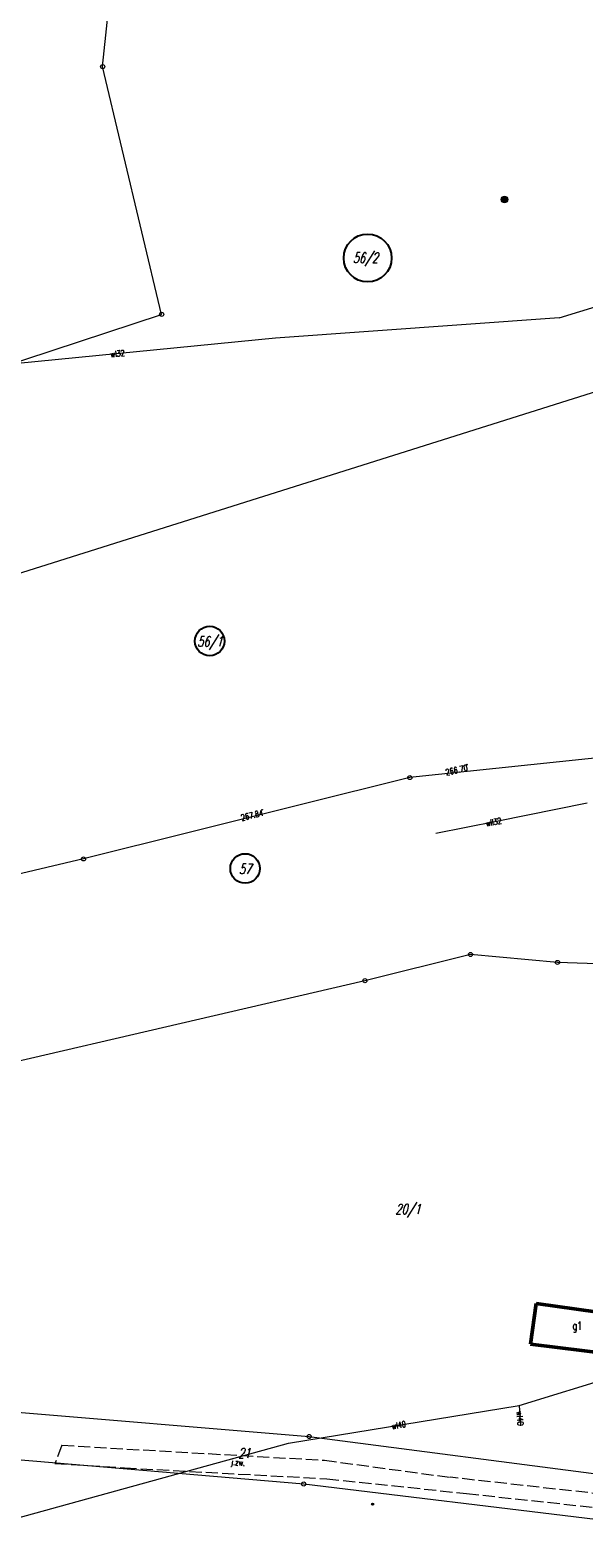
# Model space of a CAD drawing. Header units: metres. Extents: x 8389512 to 8390482, y 5507926 to 5510333.
# Tile 11 of 49: x 8389845 to 8389913, y 5508524 to 5508710. Entities that reach past the tile are written whole.
import ezdxf
from ezdxf.enums import TextEntityAlignment as Align

# ---------------------------------------------------------------- set-up
doc = ezdxf.new("R2010")
doc.units = ezdxf.units.M
doc.header["$MEASUREMENT"] = 0
for name, pattern in [('1', [0]), ('2_OTKJ', [2, 1.5, -0.5]), ('3_EGBU_A', [0]), ('4_SUWP', [0])]:
    doc.linetypes.add(name, pattern=pattern)
doc.layers.get('0').update_dxf_attribs({"color": 252, "linetype": 'CONTINUOUS', "lineweight": 100})
for name, color, linetype, lineweight in [('Dzialki', 252, '1', 18), ('EGBB_E_T_0', 252, 'CONTINUOUS', 20), ('EGBB_L_0', 252, '3_EGBU_A', 50), ('Numery_dzialek', 252, 'CONTINUOUS', 13), ('OTK_E_T_0', 252, 'CONTINUOUS', 0), ('OTK_L_0', 252, '2_OTKJ', 18), ('OTR_T_0', 252, 'CONTINUOUS', 18), ('OTZ_T_2', 252, 'CONTINUOUS', 18), ('Oz działek', 3, 'CONTINUOUS', 25), ('Punkty', 252, 'CONTINUOUS', 9), ('SUE_T_5', 252, 'CONTINUOUS', 18), ('SUWP_E_T_0', 5, 'CONTINUOUS', 0), ('SUWP_L_0', 5, '4_SUWP', 18)]:
    doc.layers.add(name, color=color, linetype=linetype, lineweight=lineweight)
doc.styles.get("Standard").update_dxf_attribs({"font": 'Simplex.SHX', "width": 0.75})

# ---------------------------------------------------------------- blocks, each defined once
blk = doc.blocks.new('GRT')
at = {"linetype": 'Continuous'}
blk.add_circle((0, 0), 0.25, dxfattribs=at)
blk = doc.blocks.new('2_OTRS')
at = {"linetype": 'Continuous'}
blk.add_circle((0, 0), 0.045, dxfattribs=at)
blk = doc.blocks.new('2_OTZI')
at = {"linetype": 'Continuous'}
for radius in [0.4, 0.375, 0.35, 0.325, 0.3, 0.275, 0.25, 0.225, 0.2, 0.175, 0.15, 0.125, 0.1, 0.075, 0.05, 0.025, 0.005]:
    blk.add_circle((0, 0), radius, dxfattribs=at)
blk = doc.blocks.new('4_SUET')
at = {"linetype": 'Continuous'}
for radius in [0.125, 0.113, 0.1, 0.0875, 0.075, 0.0625, 0.05, 0.0375, 0.025, 0.0125, 0.0025]:
    blk.add_circle((0, 0), radius, dxfattribs=at)

msp = doc.modelspace()

# ---------------------------------------------------------------- linework, layer by layer
at = {"layer": 'Dzialki'}
for p, q in [((8389853.88, 5508705.03), (8389855.92, 5508724.35)), ((8389861.12, 5508674.61), (8389853.88, 5508705.03)), ((8389836.97, 5508666.64), (8389861.12, 5508674.61)), ((8389817.33, 5508634.53), (8389923.52, 5508668.04)), ((8389922.3, 5508620.97), (8389891.58, 5508617.75)), ((8389891.58, 5508617.75), (8389851.53, 5508607.77)), ((8389851.53, 5508607.77), (8389825.78, 5508601.67)), ((8389899.02, 5508596.04), (8389886.06, 5508592.82)), ((8389909.69, 5508595.07), (8389899.02, 5508596.04)), ((8389926.1, 5508594.46), (8389909.69, 5508595.07)), ((8389886.06, 5508592.82), (8389815.01, 5508576.3)), ((8389785.31, 5508544.71), (8389879.22, 5508536.87)), ((8389783.13, 5508539.14), (8389878.55, 5508531.04)), ((8389879.22, 5508536.87), (8389961.82, 5508526.14)), ((8389878.55, 5508531.04), (8389914.36, 5508526.71))]:
    msp.add_line(p, q, dxfattribs=at)
at = {"layer": 'EGBB_L_0', "linetype": '3_EGBU_A'}
for p, q in [((8389907.08, 5508553.19), (8389906.37, 5508548.22)), ((8389916.99, 5508551.82), (8389907.08, 5508553.19)), ((8389906.37, 5508548.22), (8389916.32, 5508546.97))]:
    msp.add_line(p, q, dxfattribs=at)
at = {"layer": 'OTK_L_0', "linetype": '2_OTKJ'}
for p, q in [((8389848.87, 5508535.79), (8389848.03, 5508533.55)), ((8389848.87, 5508535.79), (8389881.1, 5508533.95)), ((8389848.03, 5508533.55), (8389856.55, 5508533.02)), ((8389856.55, 5508533.02), (8389881.39, 5508531.68)), ((8389881.1, 5508533.95), (8389896.54, 5508531.86)), ((8389881.39, 5508531.68), (8389898.54, 5508529.87)), ((8389963.11, 5508524.43), (8389896.54, 5508531.86)), ((8389898.54, 5508529.87), (8389918.72, 5508527.68))]:
    msp.add_line(p, q, dxfattribs=at)
at = {"layer": 'Oz działek', "linetype": 'Continuous'}
for centre, radius in [((8389886.4, 5508681.53), 2.94), ((8389867.02, 5508634.51), 1.81), ((8389871.36, 5508606.6), 1.81)]:
    msp.add_circle(centre, radius, dxfattribs=at)
at = {"layer": 'SUWP_L_0', "linetype": '4_SUWP'}
for p, q in [((8389909.92, 5508674.17), (8389930.65, 5508680.67)), ((8389909.92, 5508674.17), (8389875.09, 5508671.7)), ((8389875.09, 5508671.7), (8389834.41, 5508667.7)), ((8389913.35, 5508614.6), (8389902.23, 5508612.37)), ((8389902.23, 5508612.37), (8389894.77, 5508610.88)), ((8389902.23, 5508612.37), (8389894.77, 5508610.88)), ((8389904.99, 5508540.66), (8389922.11, 5508545.97)), ((8389876.67, 5508536.07), (8389904.99, 5508540.66)), ((8389904.99, 5508540.66), (8389905.16, 5508538.2)), ((8389837.01, 5508525.12), (8389876.67, 5508536.07))]:
    msp.add_line(p, q, dxfattribs=at)

# ---------------------------------------------------------------- block references
at = {"layer": 'OTR_T_0'}
for p in [(8389898.58, 5508619.34), (8389873.46, 5508613.81)]:
    msp.add_blockref('2_OTRS', p, dxfattribs=at)
at = {"layer": 'OTZ_T_2'}
msp.add_blockref('2_OTZI', (8389903.2, 5508688.71), dxfattribs=at)
at = {"layer": 'Punkty'}
for p in [(8389853.88, 5508705.03), (8389861.12, 5508674.61), (8389891.58, 5508617.75), (8389851.53, 5508607.77), (8389899.02, 5508596.04), (8389909.69, 5508595.07), (8389886.06, 5508592.82), (8389879.22, 5508536.87), (8389878.55, 5508531.04)]:
    msp.add_blockref('GRT', p, dxfattribs=at)
at = {"layer": 'SUE_T_5'}
msp.add_blockref('4_SUET', (8389887.01, 5508528.57), dxfattribs=at)

# ---------------------------------------------------------------- texts
at = {"layer": 'EGBB_E_T_0', "width": 0.7}
msp.add_text('g1', height=1, dxfattribs=at).set_placement((8389912.12, 5508550.31), align=Align.MIDDLE)
at = {"layer": 'Numery_dzialek', "oblique": 15, "width": 0.7}
for s, p in [('56/2', (8389884.59, 5508682.19)), ('56/1', (8389865.5, 5508635.09)), ('57', (8389870.61, 5508607.17))]:
    msp.add_text(s, height=1.25, dxfattribs=at).set_placement(p, align=Align.TOP_LEFT)
for s, p in [('20/1', (8389891.34, 5508564.69)), ('21', (8389871.25, 5508534.82))]:
    msp.add_text(s, height=1.25, dxfattribs=at).set_placement(p, align=Align.MIDDLE)
at = {"layer": 'OTK_E_T_0', "lineweight": 9, "width": 0.7}
msp.add_text('j.zw.', height=0.75, rotation=354.6233, dxfattribs=at).set_placement((8389870.49, 5508533.59), align=Align.MIDDLE)
at = {"layer": 'OTR_T_0', "lineweight": 9, "width": 0.7}
for s, rotation, p in [('266.70', 372.4027, (8389898.58, 5508619.34)), ('267.84', 373.3499, (8389873.46, 5508613.81))]:
    msp.add_text(s, height=0.75, rotation=rotation, dxfattribs=at).set_placement(p, align=Align.TOP_RIGHT)
at = {"layer": 'SUWP_E_T_0', "lineweight": 9, "width": 0.7}
for s, rotation, p in [('wl32', 5.6168, (8389855.71, 5508669.8)), ('wlI32', 11.2878, (8389901.86, 5508612.3)), ('wl40', 9.2062, (8389890.22, 5508538.27)), ('wl40', 273.9532, (8389905.1, 5508539.07))]:
    msp.add_text(s, height=0.75, rotation=rotation, dxfattribs=at).set_placement(p, align=Align.MIDDLE)

doc.saveas('drawing.dxf')
